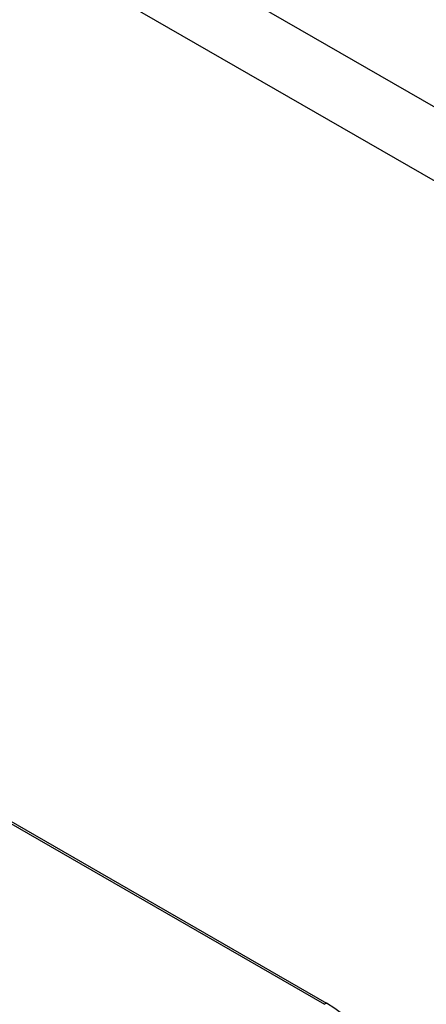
# Model space of a CAD drawing. Header units: inches. Extents: x 20 to 683, y 61 to 320.
# Tile 248 of 256: x 629.072 to 629.959, y 278.65 to 280.798. Entities that reach past the tile are written whole.
import ezdxf

# ---------------------------------------------------------------- set-up
doc = ezdxf.new("R2010")
doc.units = ezdxf.units.IN
doc.header["$MEASUREMENT"] = 0
doc.layers.add('Visible Edges(ANSI)', color=7, linetype='Continuous', lineweight=25)
doc.layers.add('Visible Tangent Edges(ANSI)', color=7, linetype='Continuous', lineweight=25)

msp = doc.modelspace()

# ---------------------------------------------------------------- linework, layer by layer
at = {"layer": 'Visible Edges(ANSI)'}
for p, q in [((627.6155, 279.8713), (629.7368, 278.6497)), ((627.6197, 279.8738), (629.7411, 278.6522))]:
    msp.add_line(p, q, dxfattribs=at)
msp.add_ellipse((629.7411, 278.4478), major_axis=(-0.1248, 0.2166), ratio=0.578093, start_param=3.928925, end_param=5.499721, dxfattribs=at)
at = {"layer": 'Visible Tangent Edges(ANSI)'}
for p, q in [((580.9836, 308.8207), (631.6159, 279.6635)), ((631.5459, 279.5422), (580.9136, 308.6995)), ((629.7411, 278.6522), (629.7368, 278.6497))]:
    msp.add_line(p, q, dxfattribs=at)

doc.saveas('drawing.dxf')
